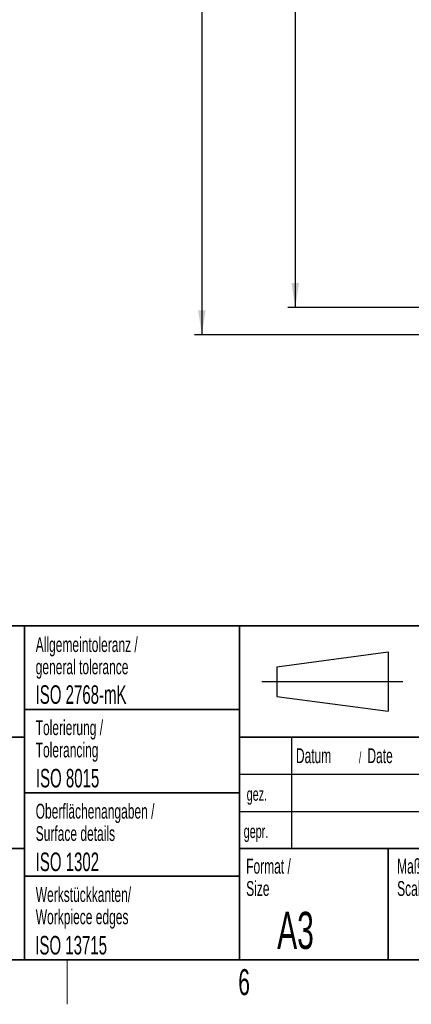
# Paper-space layout 'Blatt3' of a CAD drawing. Header units: millimetres. Extents: x 5 to 418, y 2 to 292.
# Tile 59 of 83: x 258 to 311, y 6 to 139. Entities that reach past the tile are written whole.
import ezdxf

# ---------------------------------------------------------------- set-up
doc = ezdxf.new("R2010")
doc.units = ezdxf.units.MM
doc.layers.add('SLD-0', color=7, linetype='Continuous')
doc.styles.add('SLDTEXTSTYLE0', font='TXT', dxfattribs={"width": 0.605})
doc.dimstyles.new('SLDDIMSTYLE0', dxfattribs={"dimtxt": 3.5, "dimasz": 3.302, "dimexe": 0, "dimexo": 0.0625, "dimgap": 0.875, "dimtad": 1, "dimlfac": 6, "dimrnd": 1e-09, "dimzin": 12, "dimdsep": 46, "dimtxsty": 'SLDTEXTSTYLE0', "dimsah": 1, "dimcen": 0.09, "dimadec": 0, "dimazin": 3, "dimtfac": 1, "dimtofl": 0, "dimtmove": 0, "dimatfit": 3, "dimfxl": 1, "dimfrac": 2, "dimtolj": 1, "dimtzin": 12, "dimarcsym": 0})

# ---------------------------------------------------------------- blocks, each defined once
blk = doc.blocks.new('_D_18')
at = {"layer": 'SLD-0', "color": 7}
for p, q in [((314.85, 237.39), (294.5, 237.39)), ((295.5, 237.39), (295.5, 99.89)), ((315.01, 99.89), (294.5, 99.89))]:
    blk.add_line(p, q, dxfattribs=at)
for points in [[(295.5, 237.39), (294.99, 234.09), (296.01, 234.09)], [(295.5, 99.89), (296.01, 103.2), (294.99, 103.2)]]:
    blk.add_solid(points, dxfattribs=at)
at = {"layer": 'SLD-0', "color": 7, "insert": (290.99, 164.63), "char_height": 3.5, "attachment_point": 1, "rotation": 90, "style": 'SLDTEXTSTYLE0'}
blk.add_mtext('825', dxfattribs=at)
blk = doc.blocks.new('_D_19')
at = {"layer": 'SLD-0', "color": 7}
for p, q in [((313.51, 242.06), (281.91, 242.06)), ((282.91, 242.06), (282.91, 96.23)), ((313.51, 96.23), (281.91, 96.23))]:
    blk.add_line(p, q, dxfattribs=at)
for points in [[(282.91, 242.06), (282.4, 238.76), (283.41, 238.76)], [(282.91, 96.23), (283.41, 99.53), (282.4, 99.53)]]:
    blk.add_solid(points, dxfattribs=at)
at = {"layer": 'SLD-0', "color": 7, "insert": (278.39, 165.13), "char_height": 3.5, "attachment_point": 1, "rotation": 90, "style": 'SLDTEXTSTYLE0'}
blk.add_mtext('875', dxfattribs=at)

psp = doc.layouts.new('Blatt3')

# ---------------------------------------------------------------- linework, layer by layer
at = {"layer": 'SLD-0', "lineweight": 35}
for p, q in [((135, 57), (408, 57)), ((259, 57), (259, 12)), ((288, 57), (288, 12)), ((259, 45.75), (288, 45.75)), ((202.5, 42), (259, 42)), ((408, 42), (288, 42)), ((259, 34.5), (288, 34.5)), ((202.5, 27), (259, 27)), ((288, 27), (408, 27)), ((308, 27), (308, 12)), ((259, 23.25), (288, 23.25)), ((26, 12), (408, 12)), ((135, 12), (408, 12))]:
    psp.add_line(p, q, dxfattribs=at)
at = {"layer": 'SLD-0'}
for p, q in [((293, 51.5), (308, 53.5)), ((308, 53.5), (308, 45.5)), ((293, 51.5), (293, 47.5)), ((291, 49.5), (310, 49.5)), ((293, 47.5), (308, 45.5)), ((295, 42), (295, 27)), ((288, 37), (408, 37)), ((288, 32), (328, 32))]:
    psp.add_line(p, q, dxfattribs=at)
at = {"layer": 'SLD-0', "lineweight": 18}
psp.add_line((264.75, 6), (264.75, 12), dxfattribs=at)

# ---------------------------------------------------------------- texts
at = {"layer": 'SLD-0', "style": 'SLDTEXTSTYLE0'}
for s, insert, char_height, attachment_point in [('Allgemeintoleranz /', (260.5044, 55.4784), 2, 1), ('general tolerance', (260.5044, 52.4784), 2, 1), ('ISO 2768-mK', (260.4941, 48.9932), 2.5, 1), ('Tolerierung /', (260.5023, 44.2785), 2, 1), ('Tolerancing', (260.5023, 41.2785), 2, 1), ('Datum', (295.5862, 40.5042), 2, 1), ('/', (304.0691, 40.0042), 1.5, 1), ('Date', (305.2254, 40.5042), 2, 1), ('ISO 8015', (260.5278, 37.733), 2.5, 1), ('gez.', (288.9471, 35.2329), 1.8, 1), ('Oberflächenangaben /', (260.5028, 33.0232), 2, 1), ('Surface details', (260.5028, 30.0232), 2, 1), ('gepr.', (288.5446, 30.2119), 1.8, 1), ('ISO 1302', (260.5038, 26.453), 2.5, 1), ('Format /', (288.879, 25.6069), 2, 1), ('Maßstab /', (309.2315, 25.6069), 2, 1), ('Keine Maße aus der Zeichnung abnehmen. /', (204.464, 22.729), 2, 1), ('Size', (288.879, 22.6069), 2, 1), ('Scale', (309.2315, 22.6069), 2, 1), ('Werkstückkanten/', (260.5091, 21.7906), 2, 1), ('Workpiece edges', (260.5091, 18.7906), 2, 1), ('A3', (293.0567, 18.4626), 5, 1), ('ISO 13715', (260.4473, 15.216), 2.5, 1), ('6', (288.6027, 10.743), 3.5, 2)]:
    psp.add_mtext(s, dxfattribs=dict(at, insert=insert, char_height=char_height, attachment_point=attachment_point))

# ---------------------------------------------------------------- dimensions: what is measured, and where the dimension line sits
at = {"layer": 'SLD-0', "color": 7}
for base, p1, p2, picture, middle in [((282.9063, 96.2268), (313.5128, 242.0601), (313.5128, 96.2268), '_D_19', (282.9063, 169.1435)), ((295.5012, 99.8935), (314.8462, 237.3935), (315.0128, 99.8935), '_D_18', (295.5012, 168.6435))]:
    dim = psp.add_linear_dim(base=base, p1=p1, p2=p2, angle=90, dimstyle='SLDDIMSTYLE0', dxfattribs=at)
    dim.commit()
    dim.dimension.update_dxf_attribs({"geometry": picture, "text_midpoint": middle, "dimtype": 160})

doc.saveas('drawing.dxf')
